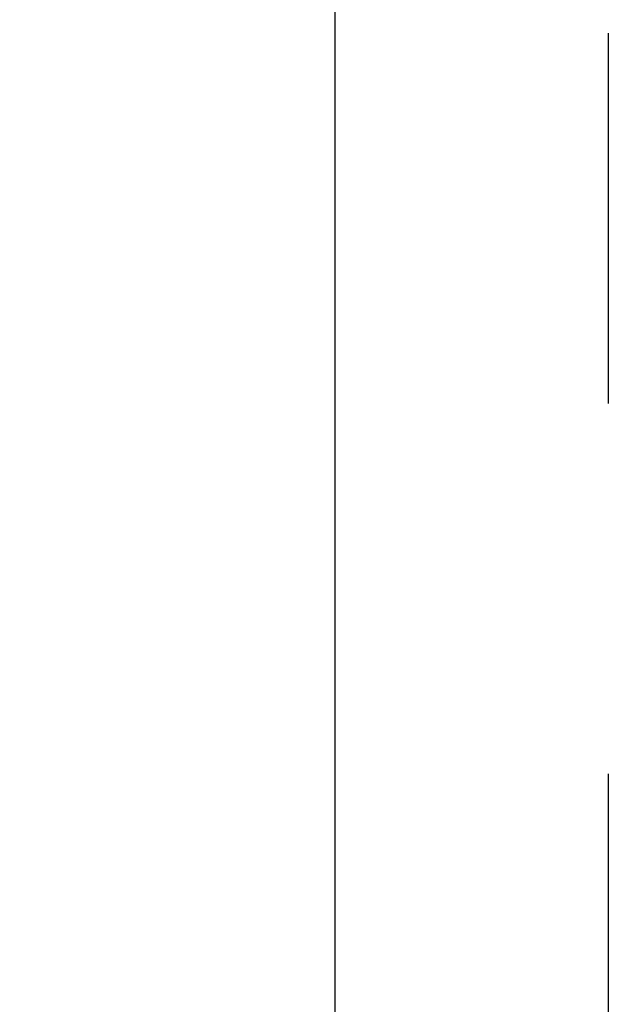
# Model space of a CAD drawing. Header units: inches. Extents: x 0 to 200, y 0 to 130.
# Tile 71 of 91: x 62.41 to 64.16, y 86.91 to 89.84. Entities that reach past the tile are written whole.
import ezdxf

# ---------------------------------------------------------------- set-up
doc = ezdxf.new("R2010")
doc.units = ezdxf.units.IN
doc.header["$LTSCALE"] = 11.011777
doc.header["$MEASUREMENT"] = 0
doc.linetypes.add('HIDDEN', pattern=[0.2, 0.1, -0.1])
doc.layers.get('0').update_dxf_attribs({"linetype": 'CONTINUOUS'})
doc.layers.add('DEFAULT_2', color=8, linetype='HIDDEN')
doc.layers.add('DIMENSIONS', color=7, linetype='CONTINUOUS')
doc.styles.get("Standard").update_dxf_attribs({"font": 'arial.ttf'})
doc.dimstyles.new('DIMSTYLE_1', dxfattribs={"dimtxt": 0.883298, "dimasz": 1.17773, "dimexe": 0.09, "dimexo": 0.07, "dimgap": 0.0375, "dimtad": 0, "dimtih": 1, "dimtoh": 1, "dimzin": 4, "dimdsep": 46, "dimtxsty": 'Standard', "dimblk": '_FILLED', "dimblk1": '_FILLED', "dimblk2": '_FILLED', "dimcen": 0.09, "dimazin": 1, "dimtfac": 1, "dimtofl": 0, "dimtmove": 0, "dimatfit": 3, "dimldrblk": '_FILLED', "dimfxl": 0, "dimtolj": 1, "dimtzin": 4, "dimarcsym": 0})

# ---------------------------------------------------------------- blocks, each defined once
blk = doc.blocks.new('_FILLED')
at = {"color": 0, "linetype": 'ByBlock'}
blk.add_solid([(0, 0), (-1, 0.2), (-1, -0.2)], dxfattribs=at)
blk = doc.blocks.new('*D13')
at = {"layer": 'DIMENSIONS', "color": 2, "linetype": 'Continuous'}
for p, q in [((57.8507, 72.5863), (55.5903, 72.5863)), ((61.4757, 72.5863), (63.8312, 72.5863))]:
    blk.add_line(p, q, dxfattribs=at)
at = {"layer": 'DIMENSIONS', "color": 2, "linetype": 'Continuous', "xscale": 1.1777301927, "yscale": 1.1777301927, "zscale": 1.1777301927}
blk.add_blockref('_FILLED', (57.8507, 72.5863), dxfattribs=at)
at = {"layer": 'DIMENSIONS', "color": 2, "linetype": 'Continuous', "xscale": 1.1777301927, "yscale": 1.1777301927, "zscale": 1.1777301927, "rotation": 180}
blk.add_blockref('_FILLED', (61.4757, 72.5863), dxfattribs=at)
at = {"layer": 'DIMENSIONS', "color": 2, "linetype": 'Continuous', "insert": (55.1486, 73.0279), "char_height": 0.8833, "width": 2.400337, "attachment_point": 3, "line_spacing_factor": 0.9}
blk.add_mtext('3.63', dxfattribs=at)

msp = doc.modelspace()

# ---------------------------------------------------------------- linework, layer by layer
at = {"color": 3, "linetype": 'Continuous'}
msp.add_line((63.3507, 34.367), (63.3507, 92.659), dxfattribs=at)
at = {"layer": 'DEFAULT_2', "color": 8, "linetype": 'HIDDEN'}
msp.add_line((64.1632, 91.998), (64.1632, 35.028), dxfattribs=at)

# ---------------------------------------------------------------- dimensions: what is measured, and where the dimension line sits
at = {"layer": 'DIMENSIONS', "color": 2, "linetype": 'Continuous'}
dim = msp.add_linear_dim(base=(61.4757176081, 72.5862751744), p1=(57.8507176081, 91.6379779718), p2=(61.4757176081, 34.3669779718), dimstyle='DIMSTYLE_1', dxfattribs=at)
dim.commit()
dim.dimension.update_dxf_attribs({"geometry": '*D13', "text_midpoint": (53.9472941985, 72.5813488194), "dimtype": 160})

doc.saveas('drawing.dxf')
